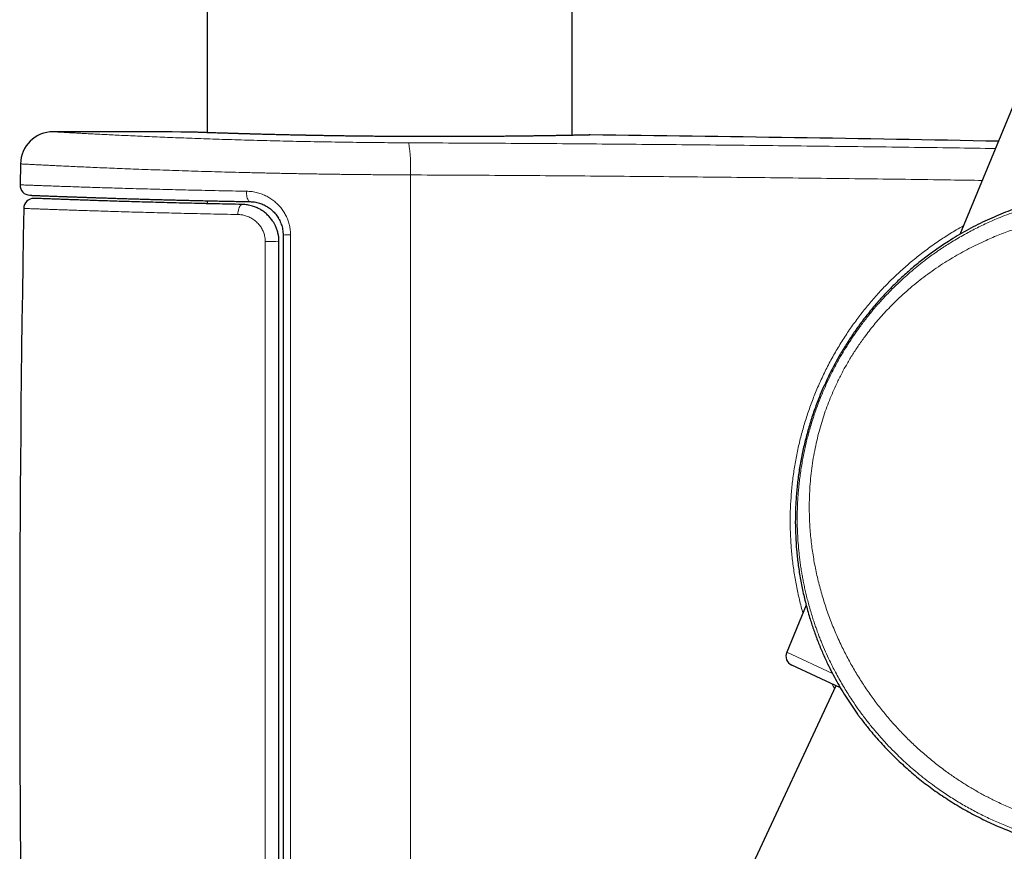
# Model space of a CAD drawing. Header units: millimetres. Extents: x 8 to 1132, y 12 to 2282.
# Tile 50 of 54: x 938 to 986, y 1922 to 1963. Entities that reach past the tile are written whole.
import ezdxf

# ---------------------------------------------------------------- set-up
doc = ezdxf.new("R2010")
doc.units = ezdxf.units.MM

msp = doc.modelspace()

# ---------------------------------------------------------------- linework, layer by layer
at = {"color": 7, "linetype": 'Continuous', "lineweight": 30}
for p, q in [((965.073, 1957.143), (965.073, 2249.973)), ((947.273, 2242.86), (947.273, 1957.274)), ((986.66, 1958.74), (983.995, 1952.312)), ((946.417, 1957.304), (946.4, 1957.305)), ((965.954, 1957.161), (965.937, 1957.161)), ((938.16, 1955.749), (938.141, 1954.728)), ((947.273, 1953.951), (947.273, 1953.808)), ((976.492, 1934.215), (975.543, 1931.926)), ((978.165, 1930.176), (975.794, 1931.282)), ((977.943, 1930.28), (968.242, 1909.477)), ((979, 1928.9), (979.003, 1928.896))]:
    msp.add_line(p, q, dxfattribs=at)
at = {"color": 8, "linetype": 'Continuous', "lineweight": 0}
for p, q in [((950.746, 1953.102), (950.751, 1953.093)), ((975.543, 1931.926), (977.772, 1930.887)), ((979, 1928.9), (979.134, 1928.723))]:
    msp.add_line(p, q, dxfattribs=at)
at = {"color": 8, "linetype": 'Continuous', "lineweight": 0, "flags": 128}
for points in [[(957.182, 1955.212), (957.186, 1951.338), (957.189, 1947.464), (957.191, 1943.59), (957.193, 1939.715), (957.194, 1935.841), (957.194, 1931.966), (957.194, 1928.091), (957.193, 1924.217), (957.192, 1920.342), (957.19, 1916.468), (957.187, 1912.594)], [(949.368, 1953.909), (949.348, 1953.912), (949.32, 1953.926), (949.293, 1953.95), (949.269, 1953.984), (949.246, 1954.027), (949.227, 1954.079), (949.21, 1954.138), (949.198, 1954.203), (949.189, 1954.272), (949.184, 1954.344), (949.184, 1954.418)], [(948.977, 1953.772), (948.945, 1953.764), (948.914, 1953.744), (948.885, 1953.714), (948.858, 1953.673), (948.833, 1953.623), (948.812, 1953.565), (948.795, 1953.501), (948.781, 1953.431), (948.773, 1953.357), (948.768, 1953.281)]]:
    msp.add_lwpolyline(points, dxfattribs=at)
at = {"color": 7, "linetype": 'Continuous', "lineweight": 30}
for centre, radius, start, end in [((939.76, 1955.718), 1.6, 89.9629, 178.8891), ((938.173, -491.3), 2448.618, 89.807502, 89.962852), ((938.173, -491.3), 2448.618, 88.88368, 89.34994), ((938.641, 1954.719), 0.5, 178.9356, 267.7584), ((938.82, 1953.569), 0.5, 90, 178.9877), ((2198.068, 1931.319), 1259.945, 178.987731, 180.985301), ((976.005, 1931.735), 0.5, 157.4813, 245)]:
    msp.add_arc(centre, radius, start, end, dxfattribs=at)
at = {"color": 8, "linetype": 'Continuous', "lineweight": 0}
for centre, radius, start, end in [((949.191, 1955.604), 8, 357.1911, 8.4461), ((951.264, 1947.564), 4.722, 89.0775, 93.5245), ((950.308, 1941.294), 10.667, 87.5002, 91.0983)]:
    msp.add_arc(centre, radius, start, end, dxfattribs=at)
for points, knots in [([(957.105, 1956.779), (956.878, 1956.781), (956.426, 1956.783), (955.744, 1956.788), (955.062, 1956.795), (954.375, 1956.803), (953.687, 1956.813), (952.996, 1956.824), (952.31, 1956.836), (951.637, 1956.85), (950.98, 1956.864), (950.338, 1956.88), (949.705, 1956.897), (949.077, 1956.914), (948.458, 1956.933), (947.847, 1956.952), (947.249, 1956.973), (946.673, 1956.993), (946.121, 1957.014), (945.59, 1957.034), (945.077, 1957.055), (944.579, 1957.076), (944.097, 1957.097), (943.634, 1957.118), (943.192, 1957.138), (942.777, 1957.158), (942.391, 1957.177), (942.032, 1957.195), (941.697, 1957.212), (941.384, 1957.229), (941.096, 1957.244), (940.832, 1957.258), (940.596, 1957.271), (940.383, 1957.283), (940.196, 1957.293), (940.04, 1957.302), (939.916, 1957.309), (939.827, 1957.314), (939.771, 1957.317), (939.764, 1957.318), (939.761, 1957.318)], [0, 0, 0, 0, 0.025366, 0.050732, 0.076276, 0.10182, 0.127926, 0.154032, 0.180332, 0.206632, 0.232021, 0.257409, 0.282975, 0.308542, 0.334667, 0.360792, 0.387109, 0.413427, 0.438883, 0.46434, 0.489974, 0.515608, 0.541798, 0.567989, 0.594371, 0.620754, 0.646276, 0.671799, 0.697499, 0.723198, 0.749454, 0.77571, 0.802158, 0.828607, 0.856892, 0.885192, 0.913477, 0.942313, 0.971164, 1, 1, 1, 1]), ([(965.954, 1957.161), (965.951, 1957.161), (965.946, 1957.161), (965.903, 1957.16), (965.831, 1957.158), (965.727, 1957.156), (965.592, 1957.153), (965.428, 1957.15), (965.235, 1957.146), (965.014, 1957.141), (964.765, 1957.137), (964.487, 1957.131), (964.184, 1957.126), (963.855, 1957.121), (963.503, 1957.115), (963.128, 1957.11), (962.731, 1957.105), (962.312, 1957.1), (961.874, 1957.095), (961.417, 1957.091), (960.945, 1957.087), (960.459, 1957.084), (959.958, 1957.082), (959.446, 1957.08), (958.922, 1957.079), (958.389, 1957.079), (957.85, 1957.08), (957.307, 1957.082), (956.76, 1957.084), (956.21, 1957.088), (955.659, 1957.092), (955.11, 1957.098), (954.566, 1957.104), (954.027, 1957.111), (953.495, 1957.119), (952.97, 1957.127), (952.455, 1957.136), (951.952, 1957.146), (951.462, 1957.156), (950.988, 1957.167), (950.532, 1957.178), (950.092, 1957.189), (949.671, 1957.2), (949.27, 1957.211), (948.891, 1957.222), (948.536, 1957.233), (948.206, 1957.243), (947.901, 1957.253), (947.621, 1957.262), (947.367, 1957.27), (947.142, 1957.278), (946.946, 1957.285), (946.779, 1957.291), (946.642, 1957.296), (946.535, 1957.3), (946.458, 1957.303), (946.409, 1957.304), (946.403, 1957.305), (946.4, 1957.305)], [0, 0, 0, 0, 0.016851, 0.033702, 0.051565, 0.069484, 0.087431, 0.105378, 0.123297, 0.141159, 0.159013, 0.176923, 0.194861, 0.212799, 0.230709, 0.248562, 0.266401, 0.284297, 0.302221, 0.320145, 0.33804, 0.355879, 0.373712, 0.391601, 0.409519, 0.427436, 0.445325, 0.463158, 0.480997, 0.498892, 0.516816, 0.53474, 0.552636, 0.570475, 0.588322, 0.606225, 0.624157, 0.642089, 0.659993, 0.67784, 0.695688, 0.713592, 0.731525, 0.749458, 0.767362, 0.78521, 0.80306, 0.820965, 0.838899, 0.856833, 0.874738, 0.892588, 0.910443, 0.928354, 0.946294, 0.964234, 0.982145, 1, 1, 1, 1]), ([(985.731, 1956.5), (985.061, 1956.51), (982.914, 1956.543), (979.29, 1956.591), (974.857, 1956.643), (970.422, 1956.688), (965.985, 1956.726), (961.546, 1956.757), (958.585, 1956.772), (957.105, 1956.779)], [0, 0, 0, 0, 0.0703436, 0.2252459, 0.3801483, 0.5351026, 0.6900569, 0.8450284, 1, 1, 1, 1]), ([(938.16, 1955.749), (938.162, 1955.749), (938.166, 1955.749), (938.199, 1955.747), (938.252, 1955.744), (938.328, 1955.74), (938.425, 1955.735), (938.544, 1955.729), (938.686, 1955.722), (938.859, 1955.713), (939.068, 1955.703), (939.317, 1955.69), (939.597, 1955.677), (939.908, 1955.662), (940.251, 1955.645), (940.626, 1955.628), (941.03, 1955.609), (941.458, 1955.59), (941.907, 1955.571), (942.376, 1955.551), (942.87, 1955.531), (943.392, 1955.51), (943.94, 1955.489), (944.516, 1955.468), (945.114, 1955.447), (945.727, 1955.426), (946.351, 1955.406), (946.986, 1955.386), (947.637, 1955.367), (948.31, 1955.349), (949.002, 1955.331), (949.714, 1955.314), (950.439, 1955.298), (951.168, 1955.283), (951.897, 1955.269), (952.626, 1955.257), (953.363, 1955.246), (954.113, 1955.237), (954.871, 1955.228), (955.639, 1955.221), (956.41, 1955.216), (956.925, 1955.213), (957.182, 1955.212)], [0, 0, 0, 0, 0.021117, 0.042234, 0.063451, 0.084669, 0.106199, 0.127729, 0.149366, 0.171002, 0.196483, 0.221963, 0.24762, 0.273278, 0.299495, 0.325711, 0.352121, 0.37853, 0.403984, 0.429438, 0.455068, 0.480699, 0.506886, 0.533072, 0.559452, 0.585831, 0.611257, 0.636684, 0.662287, 0.687889, 0.714048, 0.740206, 0.766556, 0.792907, 0.818334, 0.843762, 0.869366, 0.89497, 0.921131, 0.947292, 0.973646, 1, 1, 1, 1]), ([(957.182, 1955.212), (958.647, 1955.205), (961.576, 1955.19), (965.97, 1955.159), (970.361, 1955.122), (974.752, 1955.078), (979.142, 1955.026), (982.587, 1954.981), (984.567, 1954.951), (985.086, 1954.943)], [0, 0, 0, 0, 0.157332, 0.314665, 0.472014, 0.629364, 0.786764, 0.944165, 1, 1, 1, 1]), ([(949.184, 1954.418), (948.955, 1954.422), (948.498, 1954.43), (947.828, 1954.443), (947.17, 1954.457), (946.521, 1954.471), (945.885, 1954.486), (945.261, 1954.502), (944.656, 1954.517), (944.078, 1954.533), (943.528, 1954.548), (943.005, 1954.564), (942.503, 1954.579), (942.021, 1954.593), (941.561, 1954.608), (941.122, 1954.622), (940.71, 1954.636), (940.33, 1954.649), (939.983, 1954.661), (939.667, 1954.672), (939.378, 1954.682), (939.117, 1954.692), (938.884, 1954.7), (938.68, 1954.708), (938.507, 1954.714), (938.37, 1954.719), (938.267, 1954.723), (938.195, 1954.726), (938.149, 1954.728), (938.144, 1954.728), (938.141, 1954.728)], [0, 0, 0, 0, 0.035324, 0.070647, 0.106216, 0.141785, 0.178129, 0.214472, 0.251083, 0.287693, 0.323017, 0.35834, 0.393909, 0.429478, 0.46582, 0.502163, 0.538773, 0.575382, 0.610714, 0.646045, 0.681622, 0.717199, 0.753551, 0.789903, 0.826522, 0.863141, 0.897246, 0.93135, 0.965675, 1, 1, 1, 1]), ([(951.34, 1952.285), (951.337, 1952.362), (951.332, 1952.518), (951.291, 1952.747), (951.227, 1952.97), (951.138, 1953.184), (951.027, 1953.387), (950.894, 1953.577), (950.74, 1953.752), (950.568, 1953.911), (950.379, 1954.051), (950.174, 1954.172), (949.956, 1954.27), (949.717, 1954.348), (949.458, 1954.403), (949.275, 1954.413), (949.184, 1954.418)], [0, 0, 0, 0, 0.066901, 0.134035, 0.200947, 0.26817, 0.335614, 0.402856, 0.472031, 0.541418, 0.610615, 0.683194, 0.755984, 0.828585, 0.914289, 1, 1, 1, 1]), ([(1006.908, 1931.448), (1006.876, 1931.381), (1006.813, 1931.246), (1006.714, 1931.045), (1006.612, 1930.845), (1006.507, 1930.645), (1006.398, 1930.446), (1006.286, 1930.248), (1006.141, 1930), (1005.959, 1929.702), (1005.793, 1929.445), (1005.677, 1929.272), (1005.615, 1929.181), (1005.552, 1929.09), (1005.489, 1928.999), (1005.424, 1928.908), (1005.291, 1928.723), (1005.081, 1928.444), (1004.786, 1928.073), (1004.507, 1927.743), (1004.248, 1927.452), (1004.073, 1927.265), (1003.952, 1927.139), (1003.888, 1927.073), (1003.823, 1927.006), (1003.758, 1926.94), (1003.692, 1926.874), (1003.558, 1926.743), (1003.353, 1926.547), (1003.07, 1926.288), (1002.785, 1926.041), (1002.536, 1925.835), (1002.325, 1925.667), (1002.139, 1925.523), (1001.947, 1925.379), (1001.762, 1925.245), (1001.568, 1925.108), (1001.357, 1924.964), (1001.111, 1924.802), (1000.857, 1924.642), (1000.649, 1924.516), (1000.493, 1924.425), (1000.383, 1924.362), (1000.273, 1924.3), (1000.162, 1924.238), (1000.051, 1924.178), (999.939, 1924.118), (999.744, 1924.016), (999.469, 1923.878), (999.115, 1923.711), (998.773, 1923.56), (998.464, 1923.432), (998.189, 1923.323), (997.946, 1923.232), (997.691, 1923.142), (997.408, 1923.046), (997.093, 1922.947), (996.764, 1922.852), (996.433, 1922.763), (996.094, 1922.679), (995.747, 1922.602), (995.357, 1922.524), (994.925, 1922.449), (994.455, 1922.381), (993.989, 1922.328), (993.526, 1922.289), (993.061, 1922.263), (992.639, 1922.251), (992.261, 1922.251), (991.935, 1922.256), (991.61, 1922.268), (991.288, 1922.287), (990.968, 1922.312), (990.65, 1922.343), (990.214, 1922.394), (989.661, 1922.475), (988.993, 1922.603), (988.333, 1922.757), (987.681, 1922.938), (987.04, 1923.145), (986.409, 1923.378), (985.79, 1923.635), (985.181, 1923.918), (984.581, 1924.227), (983.989, 1924.564), (983.406, 1924.928), (982.899, 1925.275), (982.464, 1925.597), (982.1, 1925.881), (981.752, 1926.169), (981.42, 1926.461), (981.097, 1926.759), (980.764, 1927.084), (980.424, 1927.436), (980.078, 1927.817), (979.739, 1928.215), (979.408, 1928.629), (979.098, 1929.046), (978.838, 1929.419), (978.624, 1929.743), (978.442, 1930.032), (978.263, 1930.33), (978.09, 1930.633), (977.928, 1930.93), (977.777, 1931.222), (977.613, 1931.556), (977.431, 1931.95), (977.288, 1932.285), (977.197, 1932.511), (977.155, 1932.619), (977.117, 1932.715), (977.086, 1932.797), (977.061, 1932.865), (977.035, 1932.935), (976.993, 1933.05), (976.933, 1933.219), (976.855, 1933.45), (976.773, 1933.708), (976.687, 1933.993), (976.605, 1934.288), (976.529, 1934.582), (976.462, 1934.86), (976.403, 1935.128), (976.351, 1935.381), (976.306, 1935.622), (976.263, 1935.873), (976.223, 1936.13), (976.196, 1936.329), (976.18, 1936.453), (976.173, 1936.507), (976.167, 1936.56), (976.161, 1936.612), (976.155, 1936.663), (976.15, 1936.713), (976.129, 1936.907), (976.099, 1937.241), (976.07, 1937.71), (976.056, 1938.163), (976.055, 1938.547), (976.061, 1938.867), (976.07, 1939.124), (976.083, 1939.379), (976.101, 1939.649), (976.126, 1939.945), (976.16, 1940.264), (976.201, 1940.589), (976.248, 1940.909), (976.301, 1941.224), (976.359, 1941.534), (976.423, 1941.838), (976.491, 1942.137), (976.589, 1942.529), (976.725, 1943.013), (976.909, 1943.585), (977.113, 1944.145), (977.336, 1944.693), (977.572, 1945.218), (977.822, 1945.722), (978.085, 1946.209), (978.309, 1946.592), (978.484, 1946.875), (978.602, 1947.061), (978.724, 1947.246), (978.849, 1947.43), (978.977, 1947.613), (979.176, 1947.89), (979.457, 1948.26), (979.832, 1948.718), (980.161, 1949.09), (980.434, 1949.381), (980.64, 1949.594), (980.85, 1949.802), (981.05, 1949.993), (981.284, 1950.209), (981.561, 1950.454), (981.9, 1950.739), (982.219, 1950.991), (982.513, 1951.212), (982.71, 1951.354), (982.846, 1951.45), (982.918, 1951.5), (982.99, 1951.549), (983.064, 1951.599), (983.138, 1951.648), (983.271, 1951.737), (983.473, 1951.867), (983.754, 1952.04), (984.062, 1952.22), (984.377, 1952.396), (984.69, 1952.561), (984.993, 1952.712), (985.297, 1952.856), (985.615, 1952.999), (985.981, 1953.153), (986.391, 1953.313), (986.825, 1953.469), (987.15, 1953.575), (987.37, 1953.642), (987.488, 1953.678), (987.605, 1953.712), (987.72, 1953.744), (987.834, 1953.775), (987.946, 1953.805), (988.057, 1953.834), (988.261, 1953.885), (988.558, 1953.955), (988.947, 1954.036), (989.33, 1954.106), (989.705, 1954.165), (990.072, 1954.215), (990.432, 1954.255), (990.8, 1954.288), (991.166, 1954.313), (991.532, 1954.329), (991.883, 1954.337), (992.23, 1954.337), (992.573, 1954.33), (992.912, 1954.316), (993.246, 1954.295), (993.654, 1954.261), (994.135, 1954.208), (994.687, 1954.128), (995.23, 1954.03), (995.763, 1953.915), (996.295, 1953.783), (996.825, 1953.631), (997.353, 1953.461), (997.872, 1953.274), (998.382, 1953.071), (998.852, 1952.865), (999.286, 1952.66), (999.686, 1952.457), (1000.082, 1952.242), (1000.473, 1952.016), (1000.86, 1951.777), (1001.205, 1951.552), (1001.509, 1951.342), (1001.775, 1951.151), (1002.039, 1950.953), (1002.3, 1950.749), (1002.559, 1950.538), (1002.814, 1950.321), (1003.067, 1950.097), (1003.33, 1949.854), (1003.604, 1949.589), (1003.888, 1949.301), (1004.167, 1949.003), (1004.442, 1948.694), (1004.712, 1948.375), (1004.97, 1948.054), (1005.243, 1947.695), (1005.531, 1947.294), (1005.835, 1946.839), (1006.13, 1946.364), (1006.314, 1946.037), (1006.407, 1945.871)], [0, 0, 0, 0, 0.002429, 0.004872, 0.007334, 0.009816, 0.012322, 0.014853, 0.017413, 0.021942, 0.026644, 0.027906, 0.029181, 0.030468, 0.031769, 0.033083, 0.03441, 0.039827, 0.045571, 0.051647, 0.055844, 0.06019, 0.061353, 0.062526, 0.06371, 0.064904, 0.066108, 0.067323, 0.072145, 0.07716, 0.082369, 0.087059, 0.090073, 0.093226, 0.096517, 0.099753, 0.10247, 0.106156, 0.110166, 0.114497, 0.118408, 0.120139, 0.12187, 0.123601, 0.125333, 0.127065, 0.128796, 0.130528, 0.13608, 0.14139, 0.146459, 0.151287, 0.154912, 0.158388, 0.161716, 0.165699, 0.170307, 0.174745, 0.179142, 0.183676, 0.188209, 0.192741, 0.198769, 0.204686, 0.21049, 0.216184, 0.22177, 0.227541, 0.231483, 0.235385, 0.239245, 0.243065, 0.246846, 0.250587, 0.25429, 0.262179, 0.269966, 0.277657, 0.285261, 0.292785, 0.300237, 0.307625, 0.314976, 0.322367, 0.329805, 0.337299, 0.344857, 0.349936, 0.35505, 0.360013, 0.364779, 0.369623, 0.374546, 0.380157, 0.385873, 0.391694, 0.397624, 0.403664, 0.409203, 0.412984, 0.416848, 0.420795, 0.424826, 0.428771, 0.432369, 0.43611, 0.441573, 0.447315, 0.448642, 0.449984, 0.451339, 0.452208, 0.453013, 0.453869, 0.454776, 0.457266, 0.460076, 0.463205, 0.466653, 0.470421, 0.473805, 0.477191, 0.480332, 0.483319, 0.486152, 0.48883, 0.492129, 0.495158, 0.495801, 0.49643, 0.497046, 0.497648, 0.498237, 0.498812, 0.499373, 0.504978, 0.510369, 0.515545, 0.520508, 0.523517, 0.526443, 0.529284, 0.532194, 0.535595, 0.539334, 0.543014, 0.546635, 0.550198, 0.553704, 0.557152, 0.560544, 0.563879, 0.570549, 0.577142, 0.583666, 0.590125, 0.596527, 0.602513, 0.608556, 0.614662, 0.617079, 0.619506, 0.621944, 0.624394, 0.626855, 0.629328, 0.635695, 0.642279, 0.649081, 0.652365, 0.655699, 0.659082, 0.662354, 0.665113, 0.669908, 0.674949, 0.680237, 0.683862, 0.687595, 0.688591, 0.689594, 0.690604, 0.691622, 0.692647, 0.693679, 0.697155, 0.700954, 0.705076, 0.709511, 0.713468, 0.717354, 0.72124, 0.725127, 0.729461, 0.735034, 0.740351, 0.745412, 0.746854, 0.748275, 0.749673, 0.751049, 0.752403, 0.753734, 0.755044, 0.756332, 0.76098, 0.765517, 0.769942, 0.774255, 0.778458, 0.78255, 0.786532, 0.790943, 0.794925, 0.798851, 0.802722, 0.80654, 0.810305, 0.814016, 0.817676, 0.823882, 0.830006, 0.836052, 0.842024, 0.847926, 0.854015, 0.86007, 0.866095, 0.872095, 0.878076, 0.882982, 0.887927, 0.892912, 0.89794, 0.903015, 0.908139, 0.911812, 0.915523, 0.919272, 0.923059, 0.926886, 0.930753, 0.934661, 0.938611, 0.943285, 0.948042, 0.952882, 0.957808, 0.96282, 0.967918, 0.972697, 0.979239, 0.98597, 0.99289, 1, 1, 1, 1]), ([(938.32, 1953.577), (938.322, 1953.577), (938.326, 1953.577), (938.358, 1953.576), (938.409, 1953.574), (938.487, 1953.571), (938.595, 1953.567), (938.741, 1953.562), (938.918, 1953.555), (939.126, 1953.548), (939.367, 1953.539), (939.64, 1953.529), (939.944, 1953.518), (940.275, 1953.507), (940.631, 1953.495), (941.009, 1953.482), (941.415, 1953.469), (941.85, 1953.455), (942.314, 1953.441), (942.808, 1953.426), (943.327, 1953.41), (943.862, 1953.395), (944.41, 1953.38), (944.969, 1953.365), (945.549, 1953.351), (946.151, 1953.336), (946.776, 1953.322), (947.423, 1953.308), (948.086, 1953.294), (948.541, 1953.286), (948.768, 1953.281)], [0, 0, 0, 0, 0.029687, 0.059374, 0.089198, 0.119023, 0.155266, 0.19151, 0.228005, 0.2645, 0.30179, 0.33908, 0.376644, 0.414209, 0.450452, 0.486694, 0.523189, 0.559684, 0.596972, 0.634261, 0.671824, 0.709387, 0.745089, 0.780791, 0.816733, 0.852676, 0.889376, 0.926076, 0.963038, 1, 1, 1, 1]), ([(948.768, 1953.281), (948.831, 1953.278), (948.957, 1953.27), (949.152, 1953.225), (949.352, 1953.147), (949.546, 1953.032), (949.693, 1952.908), (949.797, 1952.795), (949.887, 1952.678), (949.977, 1952.526), (950.053, 1952.333), (950.096, 1952.143), (950.101, 1952.016), (950.104, 1951.959)], [0, 0, 0, 0, 0.094648, 0.190823, 0.300266, 0.412394, 0.520957, 0.576886, 0.632812, 0.730709, 0.82472, 0.921384, 1, 1, 1, 1]), ([(1006.075, 1945.075), (1005.97, 1945.251), (1005.761, 1945.6), (1005.424, 1946.112), (1005.074, 1946.609), (1004.71, 1947.09), (1004.335, 1947.553), (1003.951, 1947.997), (1003.558, 1948.422), (1003.154, 1948.831), (1002.738, 1949.225), (1002.31, 1949.605), (1001.87, 1949.969), (1001.422, 1950.315), (1000.965, 1950.643), (1000.578, 1950.901), (1000.267, 1951.097), (1000.035, 1951.238), (999.8, 1951.374), (999.565, 1951.506), (999.328, 1951.633), (999.089, 1951.755), (998.848, 1951.873), (998.483, 1952.045), (997.987, 1952.259), (997.353, 1952.501), (996.708, 1952.716), (996.098, 1952.891), (995.524, 1953.032), (994.989, 1953.144), (994.448, 1953.238), (993.902, 1953.315), (993.312, 1953.376), (992.679, 1953.419), (992.004, 1953.436), (991.327, 1953.426), (990.655, 1953.387), (989.99, 1953.322), (989.334, 1953.231), (988.682, 1953.113), (988.01, 1952.964), (987.324, 1952.78), (986.626, 1952.559), (985.939, 1952.306), (985.346, 1952.058), (984.846, 1951.825), (984.435, 1951.62), (984.032, 1951.403), (983.638, 1951.176), (983.239, 1950.93), (982.837, 1950.665), (982.434, 1950.379), (982.044, 1950.084), (981.668, 1949.779), (981.299, 1949.46), (980.962, 1949.147), (980.655, 1948.844), (980.381, 1948.559), (980.118, 1948.269), (979.864, 1947.974), (979.62, 1947.673), (979.352, 1947.324), (979.065, 1946.922), (978.764, 1946.465), (978.483, 1945.998), (978.222, 1945.522), (977.993, 1945.063), (977.794, 1944.625), (977.621, 1944.208), (977.461, 1943.784), (977.315, 1943.354), (977.183, 1942.918), (977.061, 1942.466), (976.953, 1941.997), (976.858, 1941.513), (976.78, 1941.021), (976.719, 1940.521), (976.676, 1940.022), (976.652, 1939.563), (976.643, 1939.146), (976.644, 1938.763), (976.655, 1938.379), (976.677, 1937.991), (976.709, 1937.601), (976.763, 1937.097), (976.852, 1936.481), (976.993, 1935.755), (977.169, 1935.032), (977.38, 1934.315), (977.624, 1933.608), (977.902, 1932.912), (978.2, 1932.254), (978.514, 1931.633), (978.839, 1931.052), (979.187, 1930.485), (979.559, 1929.93), (979.955, 1929.388), (980.375, 1928.861), (980.814, 1928.353), (981.277, 1927.86), (981.762, 1927.385), (982.27, 1926.928), (982.795, 1926.494), (983.302, 1926.111), (983.786, 1925.773), (984.242, 1925.476), (984.708, 1925.196), (985.182, 1924.933), (985.701, 1924.667), (986.268, 1924.404), (986.883, 1924.149), (987.51, 1923.919), (988.04, 1923.75), (988.468, 1923.627), (988.793, 1923.541), (989.12, 1923.462), (989.449, 1923.389), (989.78, 1923.323), (990.113, 1923.264), (990.448, 1923.212), (990.903, 1923.15), (991.478, 1923.09), (992.173, 1923.048), (992.873, 1923.034), (993.462, 1923.047), (993.942, 1923.073), (994.312, 1923.102), (994.682, 1923.138), (995.053, 1923.183), (995.425, 1923.237), (995.82, 1923.303), (996.236, 1923.385), (996.669, 1923.486), (997.094, 1923.601), (997.516, 1923.73), (997.93, 1923.872), (998.293, 1924.008), (998.603, 1924.133), (998.869, 1924.245), (999.136, 1924.364), (999.404, 1924.49), (999.673, 1924.621), (999.943, 1924.759), (1000.272, 1924.935), (1000.656, 1925.152), (1001.092, 1925.415), (1001.523, 1925.691), (1001.952, 1925.985), (1002.392, 1926.304), (1002.834, 1926.646), (1003.248, 1926.989), (1003.522, 1927.231), (1003.668, 1927.364), (1003.713, 1927.405), (1003.757, 1927.446), (1003.801, 1927.487), (1003.844, 1927.528), (1003.991, 1927.666), (1004.23, 1927.9), (1004.551, 1928.235), (1004.816, 1928.528), (1005.031, 1928.779), (1005.163, 1928.939), (1005.248, 1929.045), (1005.291, 1929.099), (1005.333, 1929.152), (1005.374, 1929.205), (1005.415, 1929.258), (1005.485, 1929.351), (1005.584, 1929.484), (1005.709, 1929.658), (1005.829, 1929.831), (1005.943, 1930.003), (1006.053, 1930.173), (1006.182, 1930.381), (1006.329, 1930.629), (1006.49, 1930.92), (1006.642, 1931.212), (1006.735, 1931.409), (1006.782, 1931.506)], [0, 0, 0, 0, 0.008133, 0.016107, 0.023924, 0.03159, 0.039109, 0.046357, 0.053472, 0.060462, 0.067332, 0.074208, 0.080973, 0.087633, 0.094195, 0.100667, 0.103815, 0.106944, 0.110055, 0.113149, 0.116227, 0.11929, 0.12234, 0.125376, 0.133067, 0.140737, 0.148403, 0.15608, 0.16224, 0.168425, 0.174642, 0.180899, 0.187203, 0.19489, 0.20263, 0.210435, 0.218317, 0.22602, 0.233765, 0.241561, 0.249419, 0.258144, 0.266869, 0.275605, 0.284416, 0.289972, 0.295493, 0.300983, 0.306444, 0.311879, 0.317862, 0.323762, 0.329585, 0.335335, 0.341019, 0.346904, 0.351576, 0.356189, 0.360747, 0.365254, 0.369715, 0.374135, 0.380434, 0.386662, 0.392836, 0.398973, 0.405089, 0.410183, 0.415285, 0.420404, 0.425552, 0.430736, 0.435967, 0.441593, 0.447286, 0.453058, 0.458916, 0.464871, 0.470664, 0.475151, 0.479683, 0.48426, 0.488888, 0.493567, 0.498301, 0.507095, 0.515967, 0.524931, 0.533926, 0.542863, 0.551799, 0.560746, 0.568641, 0.576476, 0.584261, 0.592006, 0.599855, 0.607629, 0.61534, 0.622999, 0.630801, 0.638548, 0.646254, 0.653933, 0.660095, 0.66624, 0.672376, 0.678509, 0.684649, 0.692214, 0.699821, 0.707484, 0.715217, 0.719114, 0.723033, 0.726976, 0.730945, 0.734941, 0.738966, 0.74302, 0.747107, 0.755501, 0.764031, 0.772707, 0.781541, 0.786234, 0.790975, 0.795764, 0.800602, 0.805491, 0.810432, 0.816377, 0.822305, 0.828168, 0.834024, 0.84004, 0.845871, 0.849745, 0.853679, 0.857673, 0.861728, 0.865844, 0.870021, 0.87426, 0.881281, 0.888366, 0.895516, 0.902732, 0.910224, 0.918422, 0.926273, 0.932897, 0.933745, 0.934588, 0.935426, 0.93626, 0.93709, 0.937915, 0.944665, 0.951015, 0.956969, 0.960684, 0.964231, 0.965133, 0.966023, 0.966902, 0.96777, 0.968626, 0.969472, 0.972245, 0.974931, 0.977534, 0.980055, 0.982498, 0.984868, 0.988792, 0.992607, 0.996334, 1, 1, 1, 1]), ([(976.335, 1933.837), (976.322, 1933.883), (976.241, 1934.153), (976.121, 1934.655), (975.977, 1935.344), (975.866, 1936.039), (975.784, 1936.731), (975.732, 1937.419), (975.709, 1938.103), (975.714, 1938.787), (975.747, 1939.476), (975.811, 1940.17), (975.904, 1940.867), (976.028, 1941.56), (976.179, 1942.24), (976.357, 1942.907), (976.56, 1943.559), (976.79, 1944.203), (977.049, 1944.842), (977.338, 1945.476), (977.656, 1946.103), (978, 1946.715), (978.367, 1947.307), (978.755, 1947.878), (979.162, 1948.428), (979.592, 1948.96), (980.047, 1949.478), (980.529, 1949.982), (981.036, 1950.469), (981.564, 1950.934), (982.106, 1951.373), (982.661, 1951.785), (983.229, 1952.169), (983.731, 1952.484), (984.048, 1952.66), (984.167, 1952.726)], [0, 0, 0, 0, 0.006471, 0.038313, 0.070184, 0.102055, 0.133897, 0.164841, 0.195811, 0.226781, 0.257725, 0.289568, 0.321439, 0.353311, 0.385154, 0.416096, 0.447064, 0.478032, 0.508974, 0.54081, 0.572676, 0.604541, 0.636378, 0.667388, 0.698424, 0.72946, 0.76047, 0.792374, 0.824306, 0.856239, 0.888142, 0.919271, 0.950426, 0.981582, 1, 1, 1, 1]), ([(951.34, 1913.32), (951.34, 1914.768), (951.34, 1917.665), (951.341, 1922.01), (951.341, 1926.355), (951.341, 1930.7), (951.341, 1935.046), (951.341, 1939.392), (951.341, 1943.738), (951.34, 1948.036), (951.34, 1950.885), (951.34, 1952.285)], [0, 0, 0, 0, 0.1115078, 0.2230156, 0.3345291, 0.4460426, 0.5575733, 0.669104, 0.7806405, 0.8921769, 1, 1, 1, 1]), ([(950.104, 1951.959), (950.104, 1951.792), (950.104, 1949.752), (950.105, 1945.838), (950.105, 1940.217), (950.105, 1934.595), (950.105, 1928.972), (950.105, 1923.35), (950.105, 1918.213), (950.104, 1914.95), (950.104, 1913.561)], [0, 0, 0, 0, 0.013021, 0.159418, 0.305816, 0.452213, 0.59864, 0.745067, 0.891494, 1, 1, 1, 1]), ([(977.88, 1930.145), (977.876, 1930.152), (977.834, 1930.223), (977.795, 1930.297), (977.76, 1930.364)], [0, 0, 0, 0, 0.088835, 1, 1, 1, 1])]:
    msp.add_open_spline(points, degree=3, knots=knots, dxfattribs=at)
at = {"color": 7, "linetype": 'Continuous', "lineweight": 30}
for points, knots in [([(965.937, 1957.161), (965.937, 1957.161), (965.936, 1957.161), (965.928, 1957.161), (965.911, 1957.16), (965.884, 1957.16), (965.848, 1957.159), (965.802, 1957.158), (965.747, 1957.157), (965.683, 1957.155), (965.609, 1957.154), (965.527, 1957.152), (965.435, 1957.15), (965.334, 1957.148), (965.224, 1957.146), (965.105, 1957.143), (964.978, 1957.141), (964.842, 1957.138), (964.697, 1957.136), (964.544, 1957.133), (964.384, 1957.13), (964.216, 1957.127), (964.04, 1957.124), (963.857, 1957.121), (963.665, 1957.118), (963.466, 1957.115), (963.26, 1957.112), (963.046, 1957.109), (962.827, 1957.106), (962.602, 1957.104), (962.371, 1957.101), (962.134, 1957.098), (961.89, 1957.096), (961.642, 1957.093), (961.388, 1957.091), (961.129, 1957.089), (960.864, 1957.087), (960.594, 1957.085), (960.321, 1957.084), (960.043, 1957.083), (959.763, 1957.081), (959.479, 1957.081), (959.192, 1957.08), (958.902, 1957.08), (958.609, 1957.079), (958.314, 1957.08), (958.017, 1957.08), (957.718, 1957.081), (957.417, 1957.082), (957.114, 1957.083), (956.81, 1957.084), (956.506, 1957.086), (956.203, 1957.088), (955.902, 1957.09), (955.601, 1957.093), (955.3, 1957.096), (954.999, 1957.099), (954.698, 1957.103), (954.398, 1957.106), (954.099, 1957.11), (953.801, 1957.114), (953.506, 1957.119), (953.213, 1957.124), (952.924, 1957.128), (952.638, 1957.133), (952.356, 1957.139), (952.079, 1957.144), (951.807, 1957.149), (951.539, 1957.155), (951.275, 1957.161), (951.016, 1957.167), (950.76, 1957.173), (950.509, 1957.179), (950.263, 1957.185), (950.024, 1957.191), (949.792, 1957.197), (949.567, 1957.203), (949.347, 1957.209), (949.133, 1957.215), (948.926, 1957.221), (948.725, 1957.227), (948.532, 1957.233), (948.346, 1957.239), (948.169, 1957.244), (948, 1957.25), (947.838, 1957.255), (947.684, 1957.26), (947.539, 1957.265), (947.402, 1957.269), (947.273, 1957.274), (947.153, 1957.278), (947.041, 1957.282), (946.938, 1957.286), (946.845, 1957.289), (946.76, 1957.292), (946.685, 1957.295), (946.618, 1957.297), (946.561, 1957.299), (946.514, 1957.301), (946.475, 1957.302), (946.447, 1957.303), (946.427, 1957.304), (946.419, 1957.304), (946.418, 1957.304), (946.417, 1957.304)], [0, 0, 0, 0, 0.005248, 0.014237, 0.023801, 0.033717, 0.043595, 0.053397, 0.063315, 0.073222, 0.083108, 0.092989, 0.102878, 0.112789, 0.122734, 0.132685, 0.142563, 0.152481, 0.162424, 0.172374, 0.182308, 0.192207, 0.202064, 0.211927, 0.221824, 0.231763, 0.241725, 0.251686, 0.26162, 0.271506, 0.281327, 0.291233, 0.301134, 0.311018, 0.320899, 0.330789, 0.340701, 0.350647, 0.360586, 0.37047, 0.380355, 0.390243, 0.400133, 0.410025, 0.419919, 0.42982, 0.439671, 0.449544, 0.459471, 0.469424, 0.479377, 0.489295, 0.499152, 0.508943, 0.518741, 0.528579, 0.538452, 0.548354, 0.558279, 0.568221, 0.578175, 0.588135, 0.598092, 0.60804, 0.617973, 0.627885, 0.637772, 0.647627, 0.657451, 0.667285, 0.677168, 0.687096, 0.697047, 0.706998, 0.716919, 0.726789, 0.736614, 0.746487, 0.756405, 0.766349, 0.776306, 0.786256, 0.796181, 0.806066, 0.815916, 0.825836, 0.83573, 0.845615, 0.855505, 0.865409, 0.875342, 0.885312, 0.895212, 0.905105, 0.915018, 0.924942, 0.934869, 0.94479, 0.954696, 0.964611, 0.974473, 0.98438, 0.994317, 1, 1, 1, 1]), ([(938.621, 1954.219), (938.622, 1954.219), (938.623, 1954.219), (938.63, 1954.219), (938.647, 1954.218), (938.674, 1954.217), (938.711, 1954.215), (938.758, 1954.214), (938.813, 1954.211), (938.879, 1954.209), (938.953, 1954.206), (939.037, 1954.203), (939.129, 1954.199), (939.231, 1954.195), (939.341, 1954.191), (939.461, 1954.187), (939.59, 1954.182), (939.728, 1954.177), (939.875, 1954.171), (940.031, 1954.166), (940.196, 1954.16), (940.369, 1954.153), (940.551, 1954.147), (940.741, 1954.14), (940.939, 1954.133), (941.146, 1954.126), (941.361, 1954.119), (941.584, 1954.111), (941.815, 1954.104), (942.053, 1954.096), (942.299, 1954.088), (942.552, 1954.08), (942.812, 1954.071), (943.08, 1954.063), (943.355, 1954.055), (943.638, 1954.046), (943.928, 1954.038), (944.224, 1954.029), (944.527, 1954.02), (944.834, 1954.012), (945.148, 1954.003), (945.467, 1953.995), (945.793, 1953.987), (946.124, 1953.978), (946.46, 1953.97), (946.801, 1953.962), (947.148, 1953.954), (947.5, 1953.946), (947.857, 1953.938), (948.219, 1953.931), (948.584, 1953.923), (948.953, 1953.916), (949.215, 1953.911), (949.355, 1953.909), (949.369, 1953.909)], [0, 0, 0, 0, 0.010434, 0.028574, 0.047754, 0.067282, 0.087025, 0.106869, 0.126766, 0.146678, 0.16656, 0.186378, 0.206098, 0.225698, 0.245465, 0.265257, 0.285022, 0.304777, 0.324537, 0.344312, 0.364118, 0.383971, 0.40387, 0.423603, 0.443364, 0.46317, 0.483003, 0.502848, 0.522682, 0.542489, 0.562249, 0.581967, 0.601711, 0.62151, 0.641355, 0.661228, 0.681113, 0.700988, 0.720836, 0.740641, 0.760377, 0.780123, 0.799928, 0.8197, 0.839455, 0.859209, 0.878975, 0.898767, 0.9186, 0.938494, 0.95823, 0.977978, 0.997816, 1, 1, 1, 1]), ([(948.977, 1953.772), (948.762, 1953.776), (948.333, 1953.785), (947.706, 1953.798), (947.093, 1953.812), (946.489, 1953.826), (945.897, 1953.84), (945.317, 1953.855), (944.757, 1953.871), (944.219, 1953.886), (943.704, 1953.901), (943.213, 1953.916), (942.744, 1953.93), (942.294, 1953.945), (941.865, 1953.959), (941.458, 1953.972), (941.077, 1953.986), (940.728, 1953.998), (940.409, 1954.009), (940.121, 1954.02), (939.86, 1954.029), (939.625, 1954.038), (939.418, 1954.046), (939.239, 1954.052), (939.092, 1954.058), (938.973, 1954.063), (938.886, 1954.066), (938.83, 1954.068), (938.823, 1954.068), (938.82, 1954.069)], [0, 0, 0, 0, 0.035795, 0.07162, 0.107445, 0.14324, 0.180043, 0.216879, 0.253714, 0.290517, 0.326871, 0.363256, 0.39964, 0.435994, 0.473402, 0.510844, 0.548286, 0.585694, 0.622057, 0.658451, 0.694845, 0.731208, 0.768625, 0.806077, 0.843528, 0.880946, 0.920624, 0.960322, 1, 1, 1, 1]), ([(947.273, 1953.808), (947.214, 1953.809), (946.95, 1953.815), (946.49, 1953.826), (945.897, 1953.84), (945.317, 1953.855), (944.757, 1953.871), (944.219, 1953.886), (943.704, 1953.901), (943.213, 1953.916), (942.744, 1953.93), (942.294, 1953.945), (941.865, 1953.959), (941.458, 1953.972), (941.077, 1953.986), (940.728, 1953.998), (940.409, 1954.009), (940.121, 1954.02), (939.86, 1954.029), (939.625, 1954.038), (939.418, 1954.046), (939.239, 1954.052), (939.092, 1954.058), (938.973, 1954.063), (938.886, 1954.066), (938.83, 1954.068), (938.823, 1954.068), (938.82, 1954.069)], [0, 0, 0, 0, 0.011521, 0.051163, 0.091922, 0.132716, 0.17351, 0.214268, 0.254529, 0.294824, 0.335119, 0.37538, 0.416808, 0.458274, 0.49974, 0.541168, 0.581439, 0.621744, 0.66205, 0.70232, 0.743759, 0.785236, 0.826712, 0.868151, 0.912093, 0.956058, 1, 1, 1, 1]), ([(988.944, 1954.18), (988.789, 1954.149), (988.479, 1954.086), (987.997, 1953.969), (987.506, 1953.833), (987.023, 1953.683), (986.556, 1953.52), (986.105, 1953.347), (985.656, 1953.16), (985.205, 1952.955), (984.754, 1952.733), (984.304, 1952.493), (983.861, 1952.239), (983.572, 1952.058), (983.428, 1951.967)], [0, 0, 0, 0, 0.0868425, 0.1736901, 0.2620283, 0.3503719, 0.4301139, 0.509955, 0.5898126, 0.6695769, 0.7521377, 0.8347738, 0.9174223, 1, 1, 1, 1]), ([(950.773, 1951.951), (950.77, 1952.029), (950.765, 1952.171), (950.726, 1952.373), (950.673, 1952.554), (950.607, 1952.715), (950.534, 1952.855), (950.446, 1952.995), (950.331, 1953.144), (950.185, 1953.294), (950.025, 1953.426), (949.852, 1953.537), (949.671, 1953.627), (949.463, 1953.703), (949.231, 1953.758), (949.062, 1953.768), (948.977, 1953.772)], [0, 0, 0, 0, 0.081429, 0.146763, 0.21229, 0.277631, 0.327418, 0.377205, 0.450625, 0.524297, 0.597732, 0.670112, 0.742715, 0.815107, 0.907551, 1, 1, 1, 1]), ([(949.368, 1953.908), (949.397, 1953.907), (949.466, 1953.906), (949.576, 1953.893), (949.697, 1953.87), (949.816, 1953.838), (949.931, 1953.798), (950.044, 1953.749), (950.153, 1953.691), (950.258, 1953.626), (950.356, 1953.553), (950.449, 1953.474), (950.534, 1953.389), (950.613, 1953.298), (950.685, 1953.2), (950.731, 1953.132), (950.75, 1953.095), (950.75, 1953.095)], [0, 0, 0, 0, 0.05423, 0.131372, 0.20786, 0.28331, 0.357764, 0.432192, 0.506143, 0.579286, 0.65133, 0.722031, 0.791938, 0.860876, 0.930309, 0.999855, 1, 1, 1, 1]), ([(950.751, 1953.093), (950.761, 1953.076), (950.794, 1953.022), (950.84, 1952.923), (950.888, 1952.8), (950.926, 1952.674), (950.953, 1952.545), (950.97, 1952.412), (950.972, 1952.322), (950.973, 1952.277)], [0, 0, 0, 0, 0.069221, 0.225992, 0.383913, 0.535077, 0.687322, 0.843046, 1, 1, 1, 1]), ([(950.973, 1952.277), (950.973, 1950.877), (950.973, 1948.03), (950.973, 1943.734), (950.973, 1939.391), (950.973, 1935.048), (950.973, 1930.704), (950.973, 1926.36), (950.973, 1922.015), (950.973, 1917.671), (950.973, 1914.775), (950.973, 1913.327)], [0, 0, 0, 0, 0.107823, 0.219331, 0.330839, 0.442352, 0.553866, 0.665397, 0.776927, 0.888464, 1, 1, 1, 1]), ([(950.773, 1913.568), (950.773, 1914.956), (950.773, 1917.77), (950.773, 1922.009), (950.773, 1926.286), (950.773, 1930.563), (950.773, 1934.84), (950.773, 1939.118), (950.773, 1943.396), (950.773, 1947.673), (950.773, 1950.525), (950.773, 1951.951)], [0, 0, 0, 0, 0.108506, 0.219928, 0.33135, 0.442778, 0.554206, 0.665652, 0.777097, 0.888549, 1, 1, 1, 1]), ([(983.428, 1951.967), (983.24, 1951.844), (982.865, 1951.597), (982.322, 1951.197), (981.794, 1950.777), (981.28, 1950.331), (980.781, 1949.859), (980.298, 1949.361), (979.836, 1948.843), (979.417, 1948.33), (979.037, 1947.825), (978.691, 1947.328), (978.359, 1946.812), (978.045, 1946.278), (977.749, 1945.731), (977.57, 1945.357), (977.48, 1945.17)], [0, 0, 0, 0, 0.073603, 0.147269, 0.220936, 0.294538, 0.370278, 0.446088, 0.521898, 0.597638, 0.663196, 0.728843, 0.796434, 0.864024, 0.932012, 1, 1, 1, 1]), ([(977.48, 1945.17), (977.412, 1945.02), (977.275, 1944.72), (977.065, 1944.208), (976.852, 1943.632), (976.644, 1942.99), (976.464, 1942.341), (976.309, 1941.678), (976.181, 1941.003), (976.081, 1940.316), (976.01, 1939.626), (975.97, 1938.94), (975.958, 1938.26), (975.975, 1937.586), (976.019, 1936.913), (976.093, 1936.237), (976.195, 1935.557), (976.329, 1934.876), (976.489, 1934.201), (976.62, 1933.758), (976.685, 1933.536)], [0, 0, 0, 0, 0.041422, 0.082882, 0.139356, 0.195879, 0.252403, 0.308877, 0.366991, 0.425158, 0.483325, 0.541439, 0.597913, 0.654437, 0.71096, 0.767435, 0.82555, 0.883717, 0.941885, 1, 1, 1, 1]), ([(976.685, 1933.536), (976.745, 1933.35), (976.864, 1932.979), (977.069, 1932.429), (977.292, 1931.886), (977.522, 1931.383), (977.752, 1930.92), (977.979, 1930.497), (978.218, 1930.082), (978.469, 1929.675), (978.731, 1929.278), (978.91, 1929.026), (979, 1928.9)], [0, 0, 0, 0, 0.1100081, 0.2200123, 0.3310392, 0.4420608, 0.5339246, 0.6258367, 0.717689, 0.8117749, 0.9059291, 1, 1, 1, 1]), ([(979.134, 1928.723), (979.191, 1928.646), (979.349, 1928.433), (979.598, 1928.125), (979.875, 1927.796), (980.132, 1927.507), (980.397, 1927.221), (980.674, 1926.937), (980.961, 1926.657), (981.258, 1926.38), (981.564, 1926.109), (981.88, 1925.843), (982.204, 1925.584), (982.536, 1925.331), (982.876, 1925.086), (983.226, 1924.847), (983.583, 1924.616), (983.95, 1924.392), (984.322, 1924.178), (984.711, 1923.967), (985.117, 1923.761), (985.539, 1923.562), (985.963, 1923.376), (986.393, 1923.201), (986.826, 1923.039), (987.262, 1922.89), (987.695, 1922.755), (988.122, 1922.634), (988.539, 1922.529), (988.947, 1922.436), (989.348, 1922.355), (989.745, 1922.285), (990.136, 1922.227), (990.519, 1922.178), (990.891, 1922.139), (991.232, 1922.112), (991.541, 1922.093), (991.822, 1922.081), (992.092, 1922.074), (992.352, 1922.071), (992.602, 1922.072), (992.84, 1922.077), (993.065, 1922.085), (993.268, 1922.094), (993.449, 1922.105), (993.611, 1922.116), (993.76, 1922.128), (993.896, 1922.14), (994.018, 1922.152), (994.126, 1922.164), (994.218, 1922.174), (994.292, 1922.183), (994.351, 1922.19), (994.376, 1922.194), (994.388, 1922.195)], [0, 0, 0, 0, 0.013635, 0.037865, 0.055642, 0.073418, 0.09128, 0.109142, 0.12729, 0.145437, 0.163692, 0.181947, 0.200309, 0.218671, 0.237159, 0.255646, 0.274541, 0.293436, 0.312476, 0.331516, 0.352487, 0.373459, 0.394627, 0.415794, 0.437568, 0.459343, 0.481317, 0.503292, 0.524705, 0.546119, 0.567699, 0.58928, 0.611362, 0.633444, 0.65569, 0.677937, 0.696495, 0.715053, 0.733707, 0.752361, 0.771322, 0.790283, 0.809356, 0.828429, 0.845333, 0.862236, 0.879234, 0.896232, 0.913549, 0.930865, 0.948302, 0.96574, 0.982979, 1, 1, 1, 1])]:
    msp.add_open_spline(points, degree=3, knots=knots, dxfattribs=at)

doc.saveas('drawing.dxf')
